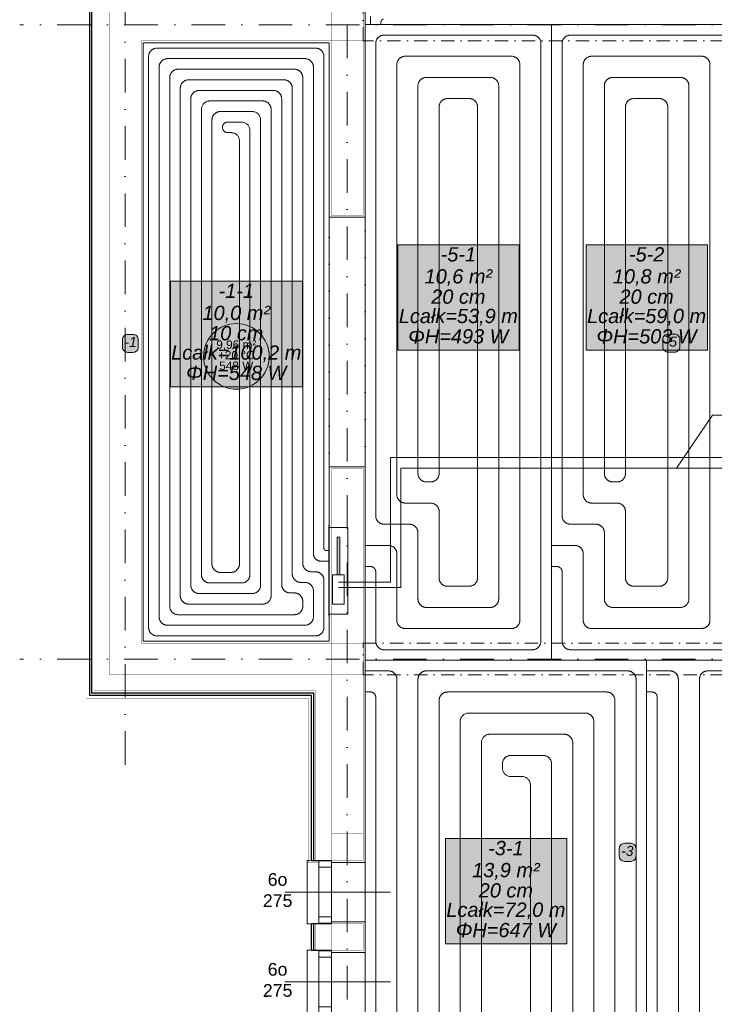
# Model space of a CAD drawing. Extents: x 4615668 to 9294084, y 16339 to 10688993.
# Tile 16 of 256: x 4716120 to 4716777, y 5342454 to 5343385. Entities that reach past the tile are written whole.
import ezdxf
from ezdxf.enums import TextEntityAlignment as Align

# ---------------------------------------------------------------- set-up
doc = ezdxf.new("R2010")
doc.units = 0
doc.header["$MEASUREMENT"] = 0
doc.linetypes.add('DASHDOT', pattern=[25.4, 12.7, -6.35, 0, -6.35])
doc.linetypes.add('DASHED', pattern=[19.05, 12.7, -6.35])
for name, color, linetype, lineweight, true_color in [('IS_Belka powrotna rozdzielacza c_o_', 7, 'Continuous', 5, 0x000000), ('IS_Belka zasilająca rozdzielacza c_o_', 7, 'Continuous', 5, 0x000000), ('IS_Działka (powrotna)', 5, 'DASHED', 13, 0x0000ff), ('IS_Działka (zasilająca)', 1, 'Continuous', 13, 0xff0000), ('IS_Działka (zasilająca)_etykieta1', 7, 'Continuous', 5, 0x000000), ('IS_PG_Ch', 7, 'Continuous', 13, 0x008000), ('IS_Podłoga grzewczo-chłodząca', 7, 'Continuous', 5, 0x000000), ('IS_Pomieszczenie (Ręczne)', 7, 'Continuous', 5, 0x000000), ('IS_Pomieszczenie (Ręczne)_etykieta', 7, 'Continuous', 5, 0x000000), ('IS_Strefa podłóg', 7, 'Continuous', 13, 0x008000), ('IS_Strefa podłóg_etykieta', 7, 'Continuous', 5, 0x000000), ('IS_Szafka rozdzielaczowa z zestawem', 7, 'Continuous', 5, 0x000000), ('IS_Wężownica OChP', 7, 'Continuous', 5, 0x800080)]:
    doc.layers.add(name, color=color, linetype=linetype, lineweight=lineweight, true_color=true_color)
doc.layers.add('MURY', color=7, linetype='Continuous')
doc.layers.add('STOLARKA', color=4, linetype='Continuous')
doc.layers.add('Osie', color=175, linetype='DASHDOT', lineweight=9)
doc.layers.add('Wymiar', color=7, linetype='Continuous', lineweight=9)
doc.styles.add('Arial_____', font='arial.ttf')
doc.styles.add('Arial__I__', font='ariali.ttf')
doc.styles.add('ARIAL_CE', font='arial.ttf', dxfattribs={"height": 15})

# ---------------------------------------------------------------- blocks, each defined once
blk = doc.blocks.new('G$C0CCF9696')
at = {"layer": 'STOLARKA', "color": 5, "lineweight": 0}
blk.add_line((100, 30), (0, 30), dxfattribs=at)
for points in [[(68, 59.5), (68, 53.5), (56, 53.5), (56, 59.5)], [(68, 59.5), (68, 53.5), (56, 53.5), (56, 59.5)], [(68, 53.5), (68, 6.5), (56, 6.5), (56, 53.5)], [(68, 53.5), (68, 6.5), (56, 6.5), (56, 53.5)], [(68, 0.5), (68, 6.5), (56, 6.5), (56, 0.5)]]:
    blk.add_lwpolyline(points, close=True, dxfattribs=at)
blk.add_lwpolyline([(76, 0), (79, 0), (79, 60), (76, 60)], dxfattribs=at)
blk.add_lwpolyline([(76, 0), (79, 0), (79, 60), (76, 60)], dxfattribs=at)
blk = doc.blocks.new('G$C61CBF25F')
at = {"layer": 'Osie', "lineweight": 0, "ltscale": 2.5}
for p, q in [((305, 0), (305, 1880)), ((95, 540), (95, 1340)), ((1525, 1240), (-5, 1240)), ((1525, 640), (-5, 640))]:
    blk.add_line(p, q, dxfattribs=at)
blk = doc.blocks.new('G$CCAF8BBA6')
at = {"layer": 'MURY', "lineweight": 0, "ltscale": 40, "const_width": 0.1}
for points in [[(295, 1613), (273.02, 1613), (273.02, 1277), (63, 1277), (63, 1095.5), (63, 603), (273.02, 603), (273.02, 447.59), (283, 447.59)], [(283, 391.59), (273, 391.59), (273, 362.59), (283, 362.59)]]:
    blk.add_lwpolyline(points, dxfattribs=at)
at = {"layer": 'MURY', "lineweight": 0, "ltscale": 40}
for points in [[(301, 1613), (327, 1613), (327, 1058), (293, 1058), (293, 1128), (293, 1128), (293, 1223), (117, 1223), (117, 784.5), (117, 752), (117, 752), (117, 657), (293, 657), (293, 822), (327, 822), (327, 447.59)], [(327, 447.84), (327, 447.59), (295, 447.59)], [(295, 391.59), (327, 391.59), (327, 362.59), (295, 362.59)]]:
    blk.add_lwpolyline(points, dxfattribs=at)
at = {"layer": 'MURY', "lineweight": -3, "ltscale": 40}
for points in [[(295, 1611), (276.02, 1611), (276.02, 1274), (66, 1274), (66, 1095.5), (66, 606), (276.02, 606), (276.02, 449.59), (295, 449.59)], [(295, 1611), (278.02, 1611), (278.02, 1272), (68, 1272), (68, 1095.5), (68, 608), (278.02, 608), (278.02, 449.59), (295, 449.59)], [(295, 389.59), (276, 389.59), (276, 364.59), (295, 364.59)], [(295, 389.59), (278, 389.59), (278, 364.59), (295.27, 364.59)]]:
    blk.add_lwpolyline(points, dxfattribs=at)
at = {"layer": 'MURY', "lineweight": -3, "ltscale": 40, "const_width": 0.2}
blk.add_lwpolyline([(295, 1611), (280.02, 1611), (280.02, 1270), (70, 1270), (70, 1095.5), (70, 610), (280.02, 610), (280.02, 449.59), (295, 449.59)], dxfattribs=at)
at = {"layer": 'MURY', "ltscale": 40}
for points in [[(295, 625, 0.3, 0.3, 0), (85, 625, 0.3, 0.3, 0), (85, 1255, 0.3, 0.3, 0), (295, 1255, 0.3, 0, 0)], [(295, 655, 0.3, 0.3, 0), (115, 655, 0.3, 0.3, 0), (115, 1225, 0.3, 0.3, 0), (295, 1225, 0.3, 0, 0)]]:
    blk.add_lwpolyline(points, format="xyseb", dxfattribs=at)
at = {"layer": 'MURY', "ltscale": 40, "const_width": 0.3}
for points in [[(295, 1225), (325, 1225), (325, 1255), (295, 1255)], [(295, 1160), (295, 1160), (295, 1130), (295, 1130), (295, 1060), (325, 1060), (325, 1225), (295, 1225)], [(295, 625), (325, 625), (325, 655), (295, 655)], [(295, 449.59), (325, 449.59), (325, 625), (295, 625)], [(295, 449.59), (295, 474.59), (325, 474.59), (325, 449.59)], [(295, 364.59), (295, 389.59), (325, 389.59), (325, 364.59)]]:
    blk.add_lwpolyline(points, close=True, dxfattribs=at)
at = {"layer": 'MURY', "linetype": 'DASHDOT', "lineweight": 0}
for points in [[(845, 1225), (325, 1225), (325, 1255), (845, 1255)], [(293, 822), (327, 822), (327, 1058), (293, 1058)], [(845, 625), (325, 625), (325, 655), (845, 655)]]:
    blk.add_lwpolyline(points, close=True, dxfattribs=at)
at = {"layer": 'MURY', "ltscale": 40, "const_width": 0.3}
blk.add_lwpolyline([(295, 720), (295, 655), (325, 655), (325, 820), (295, 820), (295, 750), (295, 750), (295, 720), (295, 720)], dxfattribs=at)
at = {"layer": 'MURY', "lineweight": 0, "ltscale": 40}
blk.add_lwpolyline([(295, 389.59, 0.2, 0.2, 0), (280, 389.59, 0.2, 0.2, 0), (280, 364.59, 0.2, 0.2, 0), (295, 364.59, 0.2, 0.2, 0)], format="xyseb", dxfattribs=at)
at = {"lineweight": 0, "ltscale": 40}
blk.add_blockref('G$C61CBF25F', (5, 0), dxfattribs=at)
at = {"layer": 'MURY', "color": 1, "lineweight": 0, "ltscale": 40, "xscale": -1}
for p in [(351, 389.59), (351, 304.59)]:
    blk.add_blockref('G$C0CCF9696', p, dxfattribs=at)
at = {"layer": 'MURY', "char_height": 12, "width": 1777.5174, "attachment_point": 5, "rotation": 0.15445, "style": 'ARIAL_CE'}
for insert in [(204.13, 421.35), (204.13, 336.35)]:
    blk.add_mtext('\\pxi-10,l16.666687,t16.666687;6o\\P275', dxfattribs=dict(at, insert=insert))
blk = doc.blocks.new('520441c7-fde6-4bba-bb2c-ceb576030e2e_case')
at = {"layer": 'IS_Szafka rozdzielaczowa z zestawem', "color": 0, "lineweight": 20, "transparency": 16777216, "extrusion": (0, 0, -1)}
blk.add_lwpolyline([(0.0875, 0.29), (0.0875, -0.57), (0.0915, -0.57), (0.0915, 0.29)], close=True, dxfattribs=at)
at = {"layer": 'IS_Szafka rozdzielaczowa z zestawem', "color": 0, "linetype": 'ByBlock', "lineweight": -2, "transparency": 16777216, "extrusion": (0, 0, -1)}
blk.add_lwpolyline([(-0.0875, 0.27), (-0.0875, -0.55), (0.0875, -0.55), (0.0875, 0.27)], close=True, dxfattribs=at)

msp = doc.modelspace()

# ---------------------------------------------------------------- hatches: boundary and pattern name
at = {"layer": 'IS_Belka powrotna rozdzielacza c_o_', "true_color": 0xffffff, "transparency": 33554687, "extrusion": (0, 0, -1)}
msp.add_hatch(color=7, dxfattribs=at).paths.add_polyline_path([(-4716422.69, 5342895.95), (-4716422.69, 5342860.45), (-4716420.15, 5342860.45), (-4716420.15, 5342895.95)])
at = {"layer": 'IS_Belka zasilająca rozdzielacza c_o_', "true_color": 0xffffff, "transparency": 33554687, "extrusion": (0, 0, -1)}
msp.add_hatch(color=7, dxfattribs=at).paths.add_polyline_path([(-4716422.69, 5342895.95), (-4716422.69, 5342860.45), (-4716420.15, 5342860.45), (-4716420.15, 5342895.95)])
at = {"layer": 'IS_Podłoga grzewczo-chłodząca', "lineweight": 50, "true_color": 0xffffff, "transparency": 33554687}
for points in [[(4716477.7, 5343072.8), (4716592.41, 5343072.8), (4716592.41, 5343172.63), (4716477.7, 5343172.63)], [(4716655.91, 5343072.8), (4716770.62, 5343072.8), (4716770.62, 5343172.63), (4716655.91, 5343172.63)], [(4716262.33, 5343038.22), (4716387.36, 5343038.22), (4716387.36, 5343138.05), (4716262.33, 5343138.05)], [(4716522.71, 5342511.16), (4716637.42, 5342511.16), (4716637.42, 5342610.99), (4716522.71, 5342610.99)]]:
    msp.add_hatch(color=7, dxfattribs=at).paths.add_polyline_path(points)
at = {"layer": 'IS_Pomieszczenie (Ręczne)_etykieta', "lineweight": 50, "true_color": 0xe4e4e4, "transparency": 33554687}
msp.add_hatch(color=254, dxfattribs=at).paths.add_polyline_path([(4716355.85, 5343066.96), (4716354.33, 5343076.56), (4716349.92, 5343085.21), (4716343.05, 5343092.08), (4716334.4, 5343096.49), (4716324.8, 5343098.01), (4716315.21, 5343096.49), (4716306.56, 5343092.08), (4716299.69, 5343085.21), (4716295.28, 5343076.56), (4716293.76, 5343066.96), (4716295.28, 5343057.37), (4716299.69, 5343048.72), (4716306.56, 5343041.85), (4716315.21, 5343037.44), (4716324.8, 5343035.92), (4716334.4, 5343037.44), (4716343.05, 5343041.85), (4716349.92, 5343048.72), (4716354.33, 5343057.37)])
at = {"layer": 'IS_Strefa podłóg_etykieta', "lineweight": 50, "true_color": 0xffffff, "transparency": 33554687}
for points in [[(4716222.03, 5343070.72), (4716226.9, 5343070.72), (4716229.4, 5343071.39), (4716231.23, 5343073.22), (4716231.9, 5343075.72), (4716231.9, 5343082.81), (4716231.23, 5343085.31), (4716229.4, 5343087.14), (4716226.9, 5343087.81), (4716222.03, 5343087.81), (4716219.53, 5343087.14), (4716217.7, 5343085.31), (4716217.03, 5343082.81), (4716217.03, 5343075.72), (4716217.7, 5343073.22), (4716219.53, 5343071.39)], [(4716733.44, 5343071.01), (4716739.5, 5343071.01), (4716742, 5343071.68), (4716743.83, 5343073.51), (4716744.5, 5343076.01), (4716744.5, 5343083.09), (4716743.83, 5343085.59), (4716742, 5343087.42), (4716739.5, 5343088.09), (4716733.44, 5343088.09), (4716730.94, 5343087.42), (4716729.11, 5343085.59), (4716728.44, 5343083.09), (4716728.44, 5343076.01), (4716729.11, 5343073.51), (4716730.94, 5343071.68)], [(4716692.19, 5342589.29), (4716698.06, 5342589.29), (4716700.56, 5342589.96), (4716702.39, 5342591.79), (4716703.06, 5342594.29), (4716703.06, 5342601.37), (4716702.39, 5342603.87), (4716700.56, 5342605.7), (4716698.06, 5342606.37), (4716692.19, 5342606.37), (4716689.69, 5342605.7), (4716687.86, 5342603.87), (4716687.19, 5342601.37), (4716687.19, 5342594.29), (4716687.86, 5342591.79), (4716689.69, 5342589.96)]]:
    msp.add_hatch(color=7, dxfattribs=at).paths.add_polyline_path(points)

# ---------------------------------------------------------------- linework, layer by layer
at = {"layer": 'IS_Belka powrotna rozdzielacza c_o_', "extrusion": (0, 0, -1)}
msp.add_lwpolyline([(-4716422.69, 5342895.95), (-4716422.69, 5342860.45), (-4716420.15, 5342860.45), (-4716420.15, 5342895.95)], close=True, dxfattribs=at)
at = {"layer": 'IS_Belka zasilająca rozdzielacza c_o_', "extrusion": (0, 0, -1)}
msp.add_lwpolyline([(-4716422.69, 5342895.95), (-4716422.69, 5342860.45), (-4716420.15, 5342860.45), (-4716420.15, 5342895.95)], close=True, dxfattribs=at)
at = {"layer": 'IS_Działka (powrotna)', "ltscale": 70}
for p, q in [((4717102.41, 5342971.23), (4716470.56, 5342971.23)), ((4716470.56, 5342971.23), (4716470.56, 5342853.45)), ((4716470.56, 5342853.45), (4716421.42, 5342853.45))]:
    msp.add_line(p, q, dxfattribs=at)
at = {"layer": 'IS_Działka (zasilająca)'}
for p, q in [((4717092.41, 5342961.23), (4716480.56, 5342961.23)), ((4716480.56, 5342961.23), (4716480.56, 5342848.45)), ((4716480.56, 5342848.45), (4716421.42, 5342848.45))]:
    msp.add_line(p, q, dxfattribs=at)
at = {"layer": 'IS_Działka (zasilająca)_etykieta1', "color": 6}
for p, q in [((4716741.42, 5342961.23), (4716775.6, 5343011.32)), ((4716775.6, 5343011.32), (4716827.32, 5343011.32))]:
    msp.add_line(p, q, dxfattribs=at)
at = {"layer": 'IS_PG_Ch', "extrusion": (0, -6.47863e-60, -1)}
msp.add_lwpolyline([(-4716959.82, 5343399.99), (-4716959.82, 5343380.91), (-4716446.67, 5343380.91), (-4716446.67, 5343547.08), (-4716589.8, 5343547.08), (-4716589.8, 5343526.93), (-4716821.37, 5343526.93), (-4716821.37, 5343561.48), (-4716962.66, 5343561.48), (-4716962.66, 5343534.15), (-4716980.58, 5343534.15), (-4716980.58, 5343399.99)], close=True, dxfattribs=at)
at = {"layer": 'IS_PG_Ch', "extrusion": (0, 0, -1)}
for points in [[(-4716446.67, 5342779.5), (-4716446.67, 5343380.91), (-4716623.08, 5343380.91), (-4716623.08, 5342779.5)], [(-4716803.08, 5343380.91), (-4716803.08, 5342779.5), (-4716623.08, 5342779.5), (-4716623.08, 5343380.91)], [(-4716412.67, 5343363.62), (-4716412.67, 5342797.62), (-4716236.67, 5342797.62), (-4716236.67, 5343363.62)], [(-4716446.67, 5342257.62), (-4716446.67, 5342779.5), (-4716713.11, 5342779.5), (-4716713.11, 5342257.61)], [(-4716957.22, 5342779.5), (-4716957.22, 5342760.44), (-4716980.59, 5342760.44), (-4716980.59, 5342257.6), (-4716713.11, 5342257.61), (-4716713.11, 5342779.5)]]:
    msp.add_lwpolyline(points, close=True, dxfattribs=at)
at = {"layer": 'IS_Podłoga grzewczo-chłodząca'}
for points in [[(4716477.7, 5343072.8), (4716592.41, 5343072.8), (4716592.41, 5343172.63), (4716477.7, 5343172.63)], [(4716655.91, 5343072.8), (4716770.62, 5343072.8), (4716770.62, 5343172.63), (4716655.91, 5343172.63)], [(4716262.33, 5343038.22), (4716387.36, 5343038.22), (4716387.36, 5343138.05), (4716262.33, 5343138.05)], [(4716522.71, 5342511.16), (4716637.42, 5342511.16), (4716637.42, 5342610.99), (4716522.71, 5342610.99)]]:
    msp.add_lwpolyline(points, close=True, dxfattribs=at)
at = {"layer": 'IS_Pomieszczenie (Ręczne)', "extrusion": (0, 0, -1)}
for points in [[(-4716446.67, 5343903.62), (-4716962.67, 5343903.62), (-4716962.66, 5343534.15), (-4716985.67, 5343534.15), (-4716985.67, 5343691.62), (-4717237.67, 5343691.62), (-4717237.67, 5343903.63), (-4717532.67, 5343903.75), (-4717532.67, 5342257.59), (-4716446.67, 5342257.62)], [(-4716236.67, 5343363.62), (-4716412.67, 5343363.62), (-4716412.67, 5342797.62), (-4716236.67, 5342797.62)]]:
    msp.add_lwpolyline(points, close=True, dxfattribs=at)
at = {"layer": 'IS_Pomieszczenie (Ręczne)_etykieta'}
msp.add_circle((4716324.8, 5343066.96), 31.04, dxfattribs=at)
at = {"layer": 'IS_Strefa podłóg', "extrusion": (0, 0, -1)}
for points in [[(-4716980.58, 5343399.99), (-4716959.82, 5343399.99), (-4716959.82, 5343380.91), (-4716446.67, 5343380.91), (-4716446.67, 5343547.08), (-4716589.8, 5343547.08), (-4716589.8, 5343526.93), (-4716821.37, 5343526.93), (-4716821.37, 5343561.48), (-4716962.66, 5343561.48), (-4716962.66, 5343534.15), (-4716980.58, 5343534.15)], [(-4716236.67, 5343363.62), (-4716412.67, 5343363.62), (-4716412.67, 5342797.62), (-4716236.67, 5342797.62)], [(-4716980.59, 5342257.6), (-4716446.67, 5342257.62), (-4716446.67, 5342779.5), (-4716957.22, 5342779.5), (-4716957.22, 5342760.44), (-4716980.59, 5342760.44)]]:
    msp.add_lwpolyline(points, close=True, dxfattribs=at)
at = {"layer": 'IS_Strefa podłóg', "extrusion": (0, -4.30147e-60, -1)}
msp.add_lwpolyline([(-4716980.58, 5342805.2), (-4716957.22, 5342805.2), (-4716957.22, 5342779.5), (-4716446.67, 5342779.5), (-4716446.67, 5343380.91), (-4716959.82, 5343380.91), (-4716959.82, 5343358), (-4716980.58, 5343358)], close=True, dxfattribs=at)
at = {"layer": 'IS_Strefa podłóg_etykieta'}
for points in [[(4716222.03, 5343070.72), (4716226.9, 5343070.72, 0.414214), (4716231.9, 5343075.72), (4716231.9, 5343082.81, 0.414214), (4716226.9, 5343087.81), (4716222.03, 5343087.81, 0.414214), (4716217.03, 5343082.81), (4716217.03, 5343075.72, 0.414214)], [(4716733.44, 5343071.01), (4716739.5, 5343071.01, 0.414214), (4716744.5, 5343076.01), (4716744.5, 5343083.09, 0.414214), (4716739.5, 5343088.09), (4716733.44, 5343088.09, 0.414214), (4716728.44, 5343083.09), (4716728.44, 5343076.01, 0.414214)], [(4716692.19, 5342589.29), (4716698.06, 5342589.29, 0.414214), (4716703.06, 5342594.29), (4716703.06, 5342601.37, 0.414214), (4716698.06, 5342606.37), (4716692.19, 5342606.37, 0.414214), (4716687.19, 5342601.37), (4716687.19, 5342594.29, 0.414214)]]:
    msp.add_lwpolyline(points, format="xyb", close=True, dxfattribs=at)
at = {"layer": 'IS_Szafka rozdzielaczowa z zestawem', "color": 18, "lineweight": 5, "true_color": 0x000000, "transparency": 33554687, "extrusion": (0, 0, -1)}
msp.add_lwpolyline([(-4716426.92, 5342860.45), (-4716426.92, 5342832.45), (-4716415.92, 5342832.45), (-4716415.92, 5342860.45)], close=True, dxfattribs=at)
at = {"layer": 'IS_Wężownica OChP', "color": 21, "linetype": 'DASHED', "ltscale": 70, "transparency": 33554687, "extrusion": (0, 0, -1)}
msp.add_lwpolyline([(-4716451.67, 5343388.56), (-4716451.67, 5343380.91)], dxfattribs=at)
for points in [[(-4716461.67, 5343380.91), (-4716461.67, 5343383.46, 0.414214), (-4716464.12, 5343385.91)], [(-4716446.67, 5342868.2), (-4716451.77, 5342868.2, 0.414214), (-4716456.66, 5342863.3), (-4716456.66, 5342797.5, -0.414214), (-4716464.66, 5342789.5), (-4716605.08, 5342789.5, -0.414214), (-4716613.08, 5342797.5), (-4716613.08, 5343362.91, -0.414214), (-4716605.08, 5343370.91), (-4716464.66, 5343370.91, -0.414214), (-4716456.66, 5343362.91), (-4716456.66, 5342916.2, -0.414214), (-4716464.66, 5342908.2), (-4716488.66, 5342908.2, 0.414214), (-4716496.66, 5342900.2), (-4716496.66, 5342837.5, -0.414214), (-4716504.66, 5342829.5), (-4716565.08, 5342829.5, -0.414214), (-4716573.08, 5342837.5), (-4716573.08, 5343322.91, -0.414214), (-4716565.08, 5343330.91), (-4716504.66, 5343330.91, -0.414214), (-4716496.66, 5343322.91), (-4716496.66, 5342956.2, -0.414214), (-4716504.66, 5342948.2), (-4716508.67, 5342948.2, -0.414214), (-4716516.67, 5342956.2), (-4716516.67, 5343302.91, 0.414214), (-4716524.67, 5343310.91), (-4716545.08, 5343310.91, 0.414214), (-4716553.08, 5343302.91), (-4716553.08, 5342857.5, 0.414214), (-4716545.08, 5342849.5), (-4716524.67, 5342849.5, 0.414214), (-4716516.67, 5342857.5), (-4716516.67, 5342920.2, -0.414214), (-4716508.67, 5342928.2), (-4716484.66, 5342928.2, 0.414214), (-4716476.66, 5342936.2), (-4716476.66, 5343342.91, 0.414214), (-4716484.66, 5343350.91), (-4716585.08, 5343350.91, 0.414214), (-4716593.08, 5343342.91), (-4716593.08, 5342817.5, 0.414214), (-4716585.08, 5342809.5), (-4716484.66, 5342809.5, 0.414214), (-4716476.66, 5342817.5), (-4716476.66, 5342880.2, -0.414214), (-4716468.66, 5342888.2), (-4716446.67, 5342888.2)], [(-4716785.08, 5343370.91), (-4716641.08, 5343370.91, -0.414214), (-4716633.08, 5343362.91), (-4716633.08, 5342916.2, -0.414214), (-4716641.08, 5342908.2), (-4716665.08, 5342908.2, 0.414214), (-4716673.08, 5342900.2), (-4716673.08, 5342837.5, -0.414214), (-4716681.08, 5342829.5), (-4716745.08, 5342829.5, -0.414214), (-4716753.08, 5342837.5), (-4716753.08, 5343322.91, -0.414214), (-4716745.08, 5343330.91), (-4716681.08, 5343330.91, -0.414214), (-4716673.08, 5343322.91), (-4716673.08, 5342956.2, -0.414214), (-4716681.08, 5342948.2), (-4716685.08, 5342948.2, -0.414214), (-4716693.08, 5342956.2), (-4716693.08, 5343302.91, 0.414214), (-4716701.08, 5343310.91), (-4716725.08, 5343310.91, 0.414214), (-4716733.08, 5343302.91), (-4716733.08, 5342857.5, 0.414214), (-4716725.08, 5342849.5), (-4716701.08, 5342849.5, 0.414214), (-4716693.08, 5342857.5), (-4716693.08, 5342920.2, -0.414214), (-4716685.08, 5342928.2), (-4716661.08, 5342928.2, 0.414214), (-4716653.08, 5342936.2), (-4716653.08, 5343342.91, 0.414214), (-4716661.08, 5343350.91), (-4716765.08, 5343350.91, 0.414214), (-4716773.08, 5343342.91), (-4716773.08, 5342817.5, 0.414214), (-4716765.08, 5342809.5), (-4716661.08, 5342809.5, 0.414214), (-4716653.08, 5342817.5), (-4716653.08, 5342880.2, -0.414214), (-4716645.08, 5342888.2), (-4716623.08, 5342888.2)], [(-4716412.67, 5342883.2), (-4716410.12, 5342883.2, 0.414214), (-4716407.67, 5342885.65), (-4716407.67, 5343350.62, -0.414214), (-4716399.67, 5343358.62), (-4716249.67, 5343358.62, -0.414214), (-4716241.67, 5343350.62), (-4716241.67, 5342810.62, -0.414214), (-4716249.67, 5342802.62), (-4716399.67, 5342802.62, -0.414214), (-4716407.67, 5342810.62), (-4716407.67, 5342855.2, -0.414214), (-4716399.67, 5342863.2), (-4716395.67, 5342863.2, 0.414214), (-4716387.67, 5342871.2), (-4716387.67, 5343330.62, -0.414214), (-4716379.67, 5343338.62), (-4716269.67, 5343338.62, -0.414214), (-4716261.67, 5343330.62), (-4716261.67, 5342830.62, -0.414214), (-4716269.67, 5342822.62), (-4716379.67, 5342822.62, -0.414214), (-4716387.67, 5342830.62), (-4716387.67, 5342835.2, -0.414214), (-4716379.67, 5342843.2), (-4716375.67, 5342843.2, 0.414214), (-4716367.67, 5342851.2), (-4716367.67, 5343310.62, -0.414214), (-4716359.67, 5343318.62), (-4716289.67, 5343318.62, -0.414214), (-4716281.67, 5343310.62), (-4716281.67, 5342850.62, -0.414214), (-4716289.67, 5342842.62), (-4716339.67, 5342842.62, -0.414214), (-4716347.67, 5342850.62), (-4716347.67, 5343290.62, -0.414213), (-4716339.67, 5343298.62), (-4716309.67, 5343298.62, -0.414214), (-4716301.67, 5343290.62), (-4716301.67, 5342870.62, -0.414214), (-4716309.67, 5342862.62), (-4716319.67, 5342862.62, -0.414214), (-4716327.67, 5342870.62), (-4716327.67, 5343270.78, -0.414213), (-4716319.83, 5343278.62), (-4716316.57, 5343278.62, 0.414213), (-4716311.67, 5343283.52), (-4716311.67, 5343283.72, 0.414214), (-4716316.57, 5343288.62), (-4716329.67, 5343288.62, 0.414213), (-4716337.67, 5343280.62), (-4716337.67, 5342860.62, 0.414214), (-4716329.67, 5342852.62), (-4716299.67, 5342852.62, 0.414214), (-4716291.67, 5342860.62), (-4716291.67, 5343300.62, 0.414213), (-4716299.67, 5343308.62), (-4716349.67, 5343308.62, 0.414214), (-4716357.67, 5343300.62), (-4716357.67, 5342840.62, 0.414214), (-4716349.67, 5342832.62), (-4716279.67, 5342832.62, 0.414214), (-4716271.67, 5342840.62), (-4716271.67, 5343320.62, 0.414214), (-4716279.67, 5343328.62), (-4716369.67, 5343328.62, 0.414214), (-4716377.67, 5343320.62), (-4716377.67, 5342861.2, -0.414214), (-4716385.67, 5342853.2), (-4716389.67, 5342853.2, 0.414214), (-4716397.67, 5342845.2), (-4716397.67, 5342820.62, 0.414214), (-4716389.67, 5342812.62), (-4716259.67, 5342812.62, 0.414214), (-4716251.67, 5342820.62), (-4716251.67, 5343340.62, 0.414214), (-4716259.67, 5343348.62), (-4716389.67, 5343348.62, 0.414214), (-4716397.67, 5343340.62), (-4716397.67, 5342880.55, -0.414214), (-4716405.02, 5342873.2), (-4716412.67, 5342873.2)], [(-4716623.08, 5342868.2), (-4716628.18, 5342868.2, 0.414214), (-4716633.08, 5342863.3), (-4716633.08, 5342797.5, -0.414214), (-4716641.08, 5342789.5), (-4716785.08, 5342789.5, -0.414214)], [(-4716476.67, 5342295.62), (-4716476.67, 5342761.5, -0.414214), (-4716468.67, 5342769.5), (-4716446.67, 5342769.5)], [(-4716703.11, 5342275.61), (-4716703.11, 5342761.5, -0.414214), (-4716695.11, 5342769.5), (-4716504.67, 5342769.5, -0.414214), (-4716496.67, 5342761.5), (-4716496.67, 5342315.62, -0.414207)], [(-4716743.11, 5342295.61), (-4716743.11, 5342761.5, -0.414214), (-4716735.11, 5342769.5), (-4716713.11, 5342769.5)], [(-4716970.59, 5342275.6), (-4716970.59, 5342742.44, -0.414214), (-4716962.59, 5342750.44), (-4716955.22, 5342750.44, 0.414214), (-4716947.22, 5342758.44), (-4716947.22, 5342761.5, -0.414214), (-4716939.22, 5342769.5), (-4716771.11, 5342769.5, -0.414214), (-4716763.11, 5342761.5), (-4716763.11, 5342315.61, -0.414207)], [(-4716446.67, 5342749.5), (-4716451.77, 5342749.5, 0.414214), (-4716456.67, 5342744.6), (-4716456.67, 5342275.62, -0.414206)], [(-4716516.67, 5342335.62), (-4716516.67, 5342741.5, 0.414214), (-4716524.67, 5342749.5), (-4716675.11, 5342749.5, 0.414214), (-4716683.11, 5342741.5), (-4716683.11, 5342295.61, 0.41422)], [(-4716713.11, 5342749.5), (-4716718.21, 5342749.5, 0.414214), (-4716723.11, 5342744.6), (-4716723.11, 5342275.61, -0.414206)], [(-4716663.11, 5342315.61), (-4716663.11, 5342721.5, -0.414214), (-4716655.11, 5342729.5), (-4716544.67, 5342729.5, -0.414213), (-4716536.67, 5342721.5), (-4716536.67, 5342355.62, -0.414205)], [(-4716556.67, 5342375.62), (-4716556.67, 5342701.5, 0.414213), (-4716564.67, 5342709.5), (-4716635.11, 5342709.5, 0.414214), (-4716643.11, 5342701.5), (-4716643.11, 5342335.61, 0.414221)], [(-4716623.11, 5342355.61), (-4716623.11, 5342681.5, -0.414214), (-4716615.11, 5342689.5), (-4716584.67, 5342689.5, -0.414214), (-4716576.67, 5342681.5), (-4716576.67, 5342677.5, -0.414211), (-4716584.67, 5342669.5), (-4716595.11, 5342669.5, 0.414211), (-4716603.11, 5342661.5), (-4716603.11, 5342375.61, 0.414222)]]:
    msp.add_lwpolyline(points, format="xyb", dxfattribs=at)

# ---------------------------------------------------------------- block references
at = {"layer": 'IS_Szafka rozdzielaczowa z zestawem', "lineweight": 5, "xscale": 100, "yscale": 100, "zscale": 100}
msp.add_blockref('520441c7-fde6-4bba-bb2c-ceb576030e2e_case', (4716421.42, 5342878.2), dxfattribs=at)
at = {"layer": 'Wymiar', "lineweight": 0, "ltscale": 40}
msp.add_blockref('G$CCAF8BBA6', (4716119.67, 5342140.62), dxfattribs=at)

# ---------------------------------------------------------------- texts
at = {"layer": 'IS_Podłoga grzewczo-chłodząca', "color": 96, "true_color": 0x008000, "transparency": 33554687, "style": 'Arial__I__'}
for s, p in [('-5-1', (4716534.87, 5343152.7)), ('-5-2', (4716713.08, 5343152.7)), ('-1-1', (4716324.67, 5343118.12)), ('20 cm', (4716534.87, 5343112.7)), ('20 cm', (4716713.08, 5343112.7)), ('10 cm', (4716324.67, 5343078.12)), ('-3-1', (4716579.89, 5342591.06)), ('20 cm', (4716579.89, 5342551.06))]:
    msp.add_text(s, height=13.5, dxfattribs=at).set_placement(p, align=Align.BOTTOM_CENTER)
for s, p in [('10,6 m²', (4716534.87, 5343142.7)), ('10,8 m²', (4716713.08, 5343142.7)), ('10,0 m²', (4716324.67, 5343108.12)), ('Lcałk=53,9 m', (4716534.87, 5343105.2)), ('Lcałk=59,0 m', (4716713.08, 5343105.2)), ('Lcałk=100,2 m', (4716324.67, 5343070.62)), ('13,9 m²', (4716579.89, 5342581.06)), ('Lcałk=72,0 m', (4716579.89, 5342543.56))]:
    msp.add_text(s, height=13.5, dxfattribs=at).set_placement(p, align=Align.MIDDLE_CENTER)
for s, p in [('ΦH=493 W', (4716534.87, 5343092.7)), ('ΦH=503 W', (4716713.08, 5343092.7)), ('ΦH=548 W', (4716324.67, 5343058.12)), ('ΦH=647 W', (4716579.89, 5342531.06))]:
    msp.add_text(s, height=13.5, dxfattribs=at).set_placement(p, align=Align.TOP_CENTER)
at = {"layer": 'IS_Pomieszczenie (Ręczne)_etykieta', "style": 'Arial_____'}
for s, p in [('9,96 m²', (4716324.67, 5343078.12)), ('+20 °C', (4716324.67, 5343068.12)), ('548 W', (4716324.67, 5343058.12))]:
    msp.add_text(s, height=8, dxfattribs=at).set_placement(p, align=Align.MIDDLE_CENTER)
at = {"layer": 'IS_Strefa podłóg_etykieta', "color": 96, "true_color": 0x008000, "transparency": 33554687, "style": 'Arial__I__'}
for s, p in [('-1', (4716224.67, 5343080.62)), ('-5', (4716736.07, 5343080.9)), ('-3', (4716694.82, 5342599.18))]:
    msp.add_text(s, height=9.375, dxfattribs=at).set_placement(p, align=Align.MIDDLE_CENTER)

doc.saveas('drawing.dxf')
